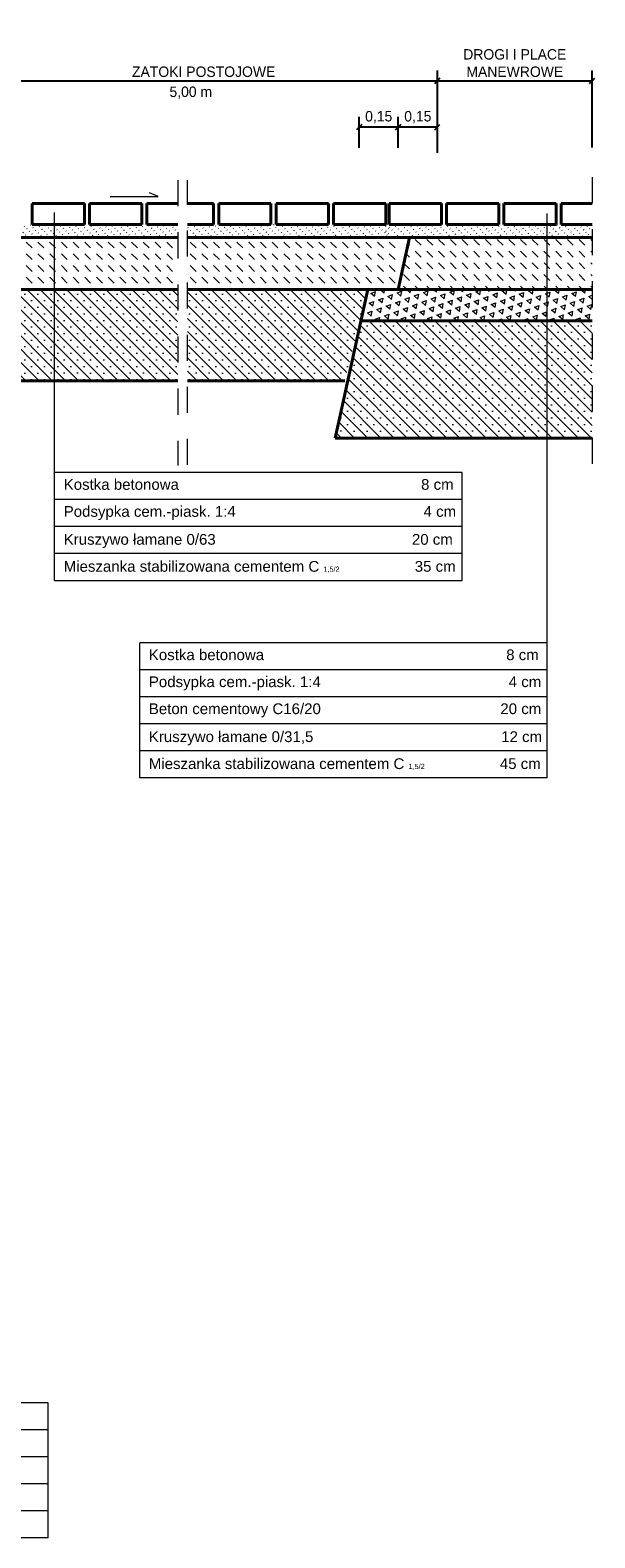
# Model space of a CAD drawing. Header units: millimetres. Extents: x 120.8 to 145.7, y 263.2 to 302.2.
# Tile 7 of 12: x 127.3 to 129.4, y 278.1 to 283.9. Entities that reach past the tile are written whole.
import ezdxf

# ---------------------------------------------------------------- set-up
doc = ezdxf.new("R2010")
doc.units = ezdxf.units.MM
doc.linetypes.add('DASHED2', pattern=[9.525, 6.35, -3.175])
doc.layers.get('0').update_dxf_attribs({"lineweight": 40})
for name, color, linetype, lineweight in [('beton', 5, 'Continuous', 40), ('kostka', 7, 'Continuous', 40), ('opis', 7, 'Continuous', 15), ('wymiary', 5, 'Continuous', 15), ('wymiaty', 5, 'Continuous', 18), ('wypełnienie', 3, 'Continuous', 13)]:
    doc.layers.add(name, color=color, linetype=linetype, lineweight=lineweight)
doc.dimstyles.new('Copy of ISO-25', dxfattribs={"dimtxt": 0.04, "dimasz": 0.02, "dimexe": 0.04, "dimexo": 0.06, "dimgap": 0.015, "dimtad": 1, "dimtxsty": 'Standard', "dimblk": 'OBLIQUE', "dimcen": 2.5, "dimadec": 0, "dimazin": 0, "dimtfac": 1, "dimtmove": 0, "dimatfit": 3, "dimfxl": 1, "dimarcsym": 0})
pattern_1 = [(315, (1.094057, -13.848998), (0.0141421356, 0.0141421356), [0.002, -0.012])]

# ---------------------------------------------------------------- blocks, each defined once
blk = doc.blocks.new('_Oblique')
at = {"layer": 'beton', "color": 0, "lineweight": -2}
blk.add_line((-0.5, -0.5), (0.5, 0.5), dxfattribs=at)
blk = doc.blocks.new('*D53')
at = {"layer": 'Defpoints', "color": 0, "transparency": 16777216}
for p in [(129.4207, 283.7211), (128.8269, 283.3849), (129.4207, 283.4057)]:
    blk.add_point(p, dxfattribs=at)
at = {"layer": 'wymiary', "color": 0, "lineweight": -2, "transparency": 16777216}
for p, q in [((128.8269, 283.4449), (128.8269, 283.7611)), ((128.8269, 283.7211), (129.4207, 283.7211)), ((129.4207, 283.4657), (129.4207, 283.7611))]:
    blk.add_line(p, q, dxfattribs=at)
at = {"layer": 'wymiary', "color": 0, "lineweight": -2, "transparency": 16777216, "xscale": 0.02, "yscale": 0.02, "zscale": 0.02, "rotation": 180}
blk.add_blockref('_Oblique', (128.8269, 283.7211), dxfattribs=at)
at = {"layer": 'wymiary', "color": 0, "lineweight": -2, "transparency": 16777216, "xscale": 0.02, "yscale": 0.02, "zscale": 0.02}
blk.add_blockref('_Oblique', (129.4207, 283.7211), dxfattribs=at)
at = {"layer": 'wymiary', "color": 0, "transparency": 16777216, "insert": (129.1238, 283.7894), "char_height": 0.04, "attachment_point": 5}
blk.add_mtext('DROGI I PLACE \\PMANEWROWE', dxfattribs=at)
blk = doc.blocks.new('*D56')
at = {"layer": 'Defpoints', "color": 0, "transparency": 16777216}
for p in [(128.8269, 283.7211), (127.0345, 283.4523), (128.8269, 283.3849)]:
    blk.add_point(p, dxfattribs=at)
at = {"layer": 'wymiary', "color": 0, "lineweight": -2, "transparency": 16777216}
for p, q in [((127.0345, 283.5123), (127.0345, 283.7611)), ((127.0345, 283.7211), (128.8269, 283.7211)), ((128.8269, 283.4449), (128.8269, 283.7611))]:
    blk.add_line(p, q, dxfattribs=at)
at = {"layer": 'wymiary', "color": 0, "lineweight": -2, "transparency": 16777216, "xscale": 0.02, "yscale": 0.02, "zscale": 0.02, "rotation": 180}
blk.add_blockref('_Oblique', (127.0345, 283.7211), dxfattribs=at)
at = {"layer": 'wymiary', "color": 0, "lineweight": -2, "transparency": 16777216, "xscale": 0.02, "yscale": 0.02, "zscale": 0.02}
blk.add_blockref('_Oblique', (128.8269, 283.7211), dxfattribs=at)
at = {"layer": 'wymiary', "color": 0, "transparency": 16777216, "insert": (127.9307, 283.7561), "char_height": 0.04, "attachment_point": 5}
blk.add_mtext('ZATOKI POSTOJOWE', dxfattribs=at)
blk = doc.blocks.new('*D92')
at = {"layer": 'Defpoints', "color": 0, "transparency": 16777216}
for p in [(128.6769, 283.5435), (128.8269, 283.4449), (128.6769, 283.4049)]:
    blk.add_point(p, dxfattribs=at)
at = {"layer": 'wymiary', "color": 0, "lineweight": -2, "transparency": 16777216}
for p, q in [((128.6769, 283.4649), (128.6769, 283.5835)), ((128.8269, 283.5435), (128.6769, 283.5435)), ((128.8269, 283.5049), (128.8269, 283.5835))]:
    blk.add_line(p, q, dxfattribs=at)
at = {"layer": 'wymiary', "color": 0, "lineweight": -2, "transparency": 16777216, "xscale": 0.02, "yscale": 0.02, "zscale": 0.02, "rotation": 180}
blk.add_blockref('_Oblique', (128.6769, 283.5435), dxfattribs=at)
at = {"layer": 'wymiary', "color": 0, "lineweight": -2, "transparency": 16777216, "xscale": 0.02, "yscale": 0.02, "zscale": 0.02}
blk.add_blockref('_Oblique', (128.8269, 283.5435), dxfattribs=at)
at = {"layer": 'wymiary', "color": 0, "transparency": 16777216, "insert": (128.7519, 283.5818), "char_height": 0.04, "attachment_point": 5}
blk.add_mtext('0,15', dxfattribs=at)
blk = doc.blocks.new('*D93')
at = {"layer": 'Defpoints', "color": 0, "transparency": 16777216}
for p in [(128.5269, 283.5435), (128.6769, 283.4449), (128.5269, 283.4049)]:
    blk.add_point(p, dxfattribs=at)
at = {"layer": 'wymiary', "color": 0, "lineweight": -2, "transparency": 16777216}
for p, q in [((128.5269, 283.4649), (128.5269, 283.5835)), ((128.6769, 283.5435), (128.5269, 283.5435)), ((128.6769, 283.5049), (128.6769, 283.5835))]:
    blk.add_line(p, q, dxfattribs=at)
at = {"layer": 'wymiary', "color": 0, "lineweight": -2, "transparency": 16777216, "xscale": 0.02, "yscale": 0.02, "zscale": 0.02, "rotation": 180}
blk.add_blockref('_Oblique', (128.5269, 283.5435), dxfattribs=at)
at = {"layer": 'wymiary', "color": 0, "lineweight": -2, "transparency": 16777216, "xscale": 0.02, "yscale": 0.02, "zscale": 0.02}
blk.add_blockref('_Oblique', (128.6769, 283.5435), dxfattribs=at)
at = {"layer": 'wymiary', "color": 0, "transparency": 16777216, "insert": (128.6019, 283.5818), "char_height": 0.04, "attachment_point": 5}
blk.add_mtext('0,15', dxfattribs=at)

msp = doc.modelspace()

# ---------------------------------------------------------------- hatches: boundary and pattern name
at = {"layer": 'wypełnienie'}
h = msp.add_hatch(dxfattribs=at)
h.set_pattern_fill('ACAD_ISO07W100', color=256, scale=0.004, angle=315, style=0)
h.set_pattern_definition(pattern_1)
h.paths.add_polyline_path([(127.8316, 283.1707), (127.2056, 283.1707), (127.2056, 283.1207), (127.8316, 283.1207)])
h.paths.add_polyline_path([(127.2056, 283.1707), (127.0345, 283.1707), (127.0345, 283.1207), (127.2056, 283.1207)])
h = msp.add_hatch(dxfattribs=at)
h.set_pattern_fill('ACAD_ISO07W100', color=256, scale=0.004, angle=315, style=0)
h.set_pattern_definition(pattern_1)
h.paths.add_polyline_path([(128.6422, 283.1707), (127.8688, 283.1707), (127.8688, 283.1207), (128.6422, 283.1207)])
h = msp.add_hatch(dxfattribs=at)
h.set_pattern_fill('ACAD_ISO07W100', color=256, scale=0.004, angle=315, style=0)
h.set_pattern_definition([(315, (1.482212, -13.123902), (0.0141421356, 0.0141421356), [0.002, -0.012])])
h.paths.add_polyline_path([(129.4207, 283.1207), (129.4207, 283.1707), (128.9164, 283.1707), (128.9164, 283.1207)])
h.paths.add_polyline_path([(128.9164, 283.1207), (128.9164, 283.1707), (128.6222, 283.1707), (128.6222, 283.1207)])
h = msp.add_hatch(dxfattribs=at)
h.set_pattern_fill('DASH', color=256, scale=0.01, angle=315, style=0)
h.paths.add_polyline_path([(127.8316, 283.1207), (127.2056, 283.1207), (127.2056, 282.9207), (127.8316, 282.9207)])
h.paths.add_polyline_path([(127.2056, 283.1207), (127.033, 283.1207), (127.033, 283.0707), (127.063, 283.0407), (127.063, 282.9207), (127.2056, 282.9207)])
h = msp.add_hatch(dxfattribs=at)
h.set_pattern_fill('DASH', color=256, scale=0.01, angle=315, style=0)
h.paths.add_polyline_path([(128.6769, 283.1207), (127.8688, 283.1207), (127.8688, 282.9207), (128.6769, 282.9207)])
h = msp.add_hatch(dxfattribs=at)
h.set_pattern_fill('DASH', color=256, scale=0.01, angle=315, style=0)
h.set_pattern_definition([(315, (-6.81506, 11.28023), (0.0449012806, -1e-17), [0.03175, -0.03175])])
h.paths.add_polyline_path([(129.2481, 283.1207), (128.7206, 283.1207), (128.6769, 282.9207), (129.2481, 282.9207)])
h.paths.add_polyline_path([(129.4207, 283.1207), (129.2481, 283.1207), (129.2481, 282.9207), (129.4207, 282.9207)])
h = msp.add_hatch(dxfattribs=at)
h.set_pattern_fill('SACNCR', color=256, scale=0.015, angle=90, style=0)
h.paths.add_polyline_path([(126.9615, 282.8907), (126.733, 282.8907), (126.6499, 282.8907), (126.5583, 282.5707), (126.9615, 282.5707)])
h.paths.add_polyline_path([(127.3589, 282.9207), (127.063, 282.9207), (127.063, 282.8907), (126.9615, 282.8907), (126.9615, 282.5707), (127.3589, 282.5707)])
h.paths.add_polyline_path([(127.8316, 282.9207), (127.3589, 282.9207), (127.3589, 282.5707), (127.8316, 282.5707)])
h = msp.add_hatch(dxfattribs=at)
h.set_pattern_fill('SACNCR', color=256, scale=0.015, angle=90, style=0)
h.paths.add_polyline_path([(128.5597, 282.9207), (127.8688, 282.9207), (127.8688, 282.5707), (128.4724, 282.5707)])
h = msp.add_hatch(dxfattribs=at)
h.set_pattern_fill('TRIANG', color=256, scale=0.004, angle=20, style=0)
h.set_pattern_definition([(80, (-6.81506, 11.31023), (-0.0291862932, 0.024490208), [0.01905, -0.01905]), (140, (-6.81506, 11.31023), (-0.035802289, -0.0130309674), [0.01905, -0.01905]), (20, (-6.829653, 11.322476), (0.0066159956, 0.0375211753), [0.01905, -0.01905])])
h.paths.add_polyline_path([(129.2481, 282.9207), (128.5597, 282.9207), (128.5335, 282.8007), (129.2481, 282.8007)])
h.paths.add_polyline_path([(129.4207, 282.9207), (129.2481, 282.9207), (129.2481, 282.8007), (129.4207, 282.8007)])
h = msp.add_hatch(dxfattribs=at)
h.set_pattern_fill('SACNCR', color=256, scale=0.015, angle=90, style=0)
h.set_pattern_definition([(135, (0, 0.03), (-0.0252569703, -0.0252569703), []), (135, (2e-18, 0.055257), (-0.0252569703, -0.0252569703), [0, -0.03571875])])
h.paths.add_polyline_path([(129.2481, 282.8007), (128.5335, 282.8007), (128.4353, 282.3507), (129.2481, 282.3507)])
h.paths.add_polyline_path([(129.4207, 282.8007), (129.2481, 282.8007), (129.2481, 282.3507), (129.4207, 282.3507)])

# ---------------------------------------------------------------- linework, layer by layer
at = {"linetype": 'DASHED2', "lineweight": 20, "ltscale": 0.01}
for p, q in [((127.8316, 283.3402), (127.8316, 282.2456)), ((127.8688, 282.2473), (127.8688, 283.3402)), ((129.4207, 283.3521), (129.4207, 282.2295))]:
    msp.add_line(p, q, dxfattribs=at)
for p, q in [((127.8316, 283.1207), (127.033, 283.1207)), ((128.6222, 283.1207), (127.8688, 283.1207)), ((128.6222, 283.1207), (129.4207, 283.1207)), ((128.6769, 282.9207), (128.7206, 283.1207)), ((127.8316, 282.9207), (127.063, 282.9207)), ((128.6222, 282.9207), (127.8688, 282.9207)), ((128.4353, 282.3507), (128.5597, 282.9207)), ((128.6222, 282.9207), (129.4207, 282.9207)), ((128.5335, 282.8007), (129.4207, 282.8007)), ((127.8316, 282.5707), (126.5583, 282.5707)), ((128.4724, 282.5707), (127.8688, 282.5707)), ((128.4353, 282.3507), (129.4207, 282.3507))]:
    msp.add_line(p, q)
at = {"layer": 'kostka'}
for p, q in [((127.473, 283.2507), (127.273, 283.2507)), ((127.273, 283.2507), (127.273, 283.1707)), ((127.473, 283.1707), (127.473, 283.2507)), ((127.693, 283.2507), (127.493, 283.2507)), ((127.493, 283.2507), (127.493, 283.1707)), ((127.693, 283.1707), (127.693, 283.2507)), ((127.713, 283.2507), (127.713, 283.1707)), ((127.8316, 283.2507), (127.713, 283.2507)), ((127.9688, 283.2507), (127.8688, 283.2507)), ((127.9688, 283.1707), (127.9688, 283.2507)), ((127.9888, 283.2507), (127.9888, 283.1707)), ((128.1888, 283.2507), (127.9888, 283.2507)), ((128.1888, 283.1707), (128.1888, 283.2507)), ((128.2088, 283.2507), (128.2088, 283.1707)), ((128.4088, 283.2507), (128.2088, 283.2507)), ((128.4088, 283.1707), (128.4088, 283.2507)), ((128.4288, 283.2507), (128.4288, 283.1707)), ((128.6288, 283.2507), (128.4288, 283.2507)), ((128.6288, 283.1707), (128.6288, 283.2507)), ((128.8422, 283.2507), (128.6422, 283.2507)), ((128.6422, 283.2507), (128.6422, 283.1707)), ((128.8422, 283.1707), (128.8422, 283.2507)), ((129.0622, 283.2507), (128.8622, 283.2507)), ((128.8622, 283.2507), (128.8622, 283.1707)), ((129.0622, 283.1707), (129.0622, 283.2507)), ((129.0822, 283.2507), (129.0822, 283.1707)), ((129.2822, 283.2507), (129.0822, 283.2507)), ((129.2822, 283.1707), (129.2822, 283.2507)), ((129.4207, 283.2507), (129.3022, 283.2507)), ((129.3022, 283.2507), (129.3022, 283.1707)), ((127.273, 283.1707), (127.473, 283.1707)), ((127.493, 283.1707), (127.693, 283.1707)), ((127.713, 283.1707), (127.8316, 283.1707)), ((127.8688, 283.1707), (127.9688, 283.1707)), ((127.9888, 283.1707), (128.1888, 283.1707)), ((128.2088, 283.1707), (128.4088, 283.1707)), ((128.4288, 283.1707), (128.6288, 283.1707)), ((128.6422, 283.1707), (128.8422, 283.1707)), ((128.8622, 283.1707), (129.0622, 283.1707)), ((129.0822, 283.1707), (129.2822, 283.1707)), ((129.3022, 283.1707), (129.4207, 283.1707))]:
    msp.add_line(p, q, dxfattribs=at)
at = {"layer": 'opis'}
for p, q in [((127.5718, 283.278), (127.7557, 283.278)), ((127.7557, 283.278), (127.7231, 283.2914)), ((127.3589, 282.2186), (127.3589, 283.2161)), ((129.2481, 281.565), (129.2481, 283.2118)), ((128.9217, 282.2186), (127.3589, 282.2186)), ((127.3589, 281.8043), (127.3589, 282.2186)), ((128.9217, 281.8043), (128.9217, 282.2186)), ((128.9217, 282.115), (127.3589, 282.115)), ((128.9217, 282.0114), (127.3589, 282.0114)), ((128.9217, 282.0114), (127.3589, 282.0114)), ((128.9217, 281.9079), (127.3589, 281.9079)), ((127.3589, 281.8043), (128.9217, 281.8043)), ((129.2481, 281.565), (127.6853, 281.565)), ((127.6853, 281.0472), (127.6853, 281.565)), ((129.2481, 281.0472), (129.2481, 281.565)), ((129.2481, 281.4614), (127.6853, 281.4614)), ((129.2481, 281.3579), (127.6853, 281.3579)), ((129.2481, 281.2543), (127.6853, 281.2543)), ((129.2481, 281.1507), (127.6853, 281.1507)), ((129.2481, 281.0472), (127.6853, 281.0472)), ((127.3342, 278.6483), (125.7714, 278.6483)), ((127.3342, 278.1305), (127.3342, 278.6483)), ((127.3342, 278.5448), (125.7714, 278.5448)), ((127.3342, 278.4412), (125.7714, 278.4412)), ((127.3342, 278.3376), (125.7714, 278.3376)), ((127.3342, 278.2341), (125.7714, 278.2341)), ((127.3342, 278.1305), (125.7714, 278.1305))]:
    msp.add_line(p, q, dxfattribs=at)

# ---------------------------------------------------------------- texts
at = {"layer": 'opis', "char_height": 0.04125, "width": 1.527828, "attachment_point": 1}
for s, insert in [('{\\fArial|b0|i0|c238|p34;Kostka betonowa                                                          8 cm }', (127.3939, 282.1933)), ('{\\fArial|b0|i0|c238|p34;Podsypka cem.-piask. 1:4                                             4 cm}', (127.3939, 282.0897)), ('{\\fArial|b0|i0|c238|p34;Kruszywo łamane 0/63                                               20 cm}', (127.3939, 281.9825)), ('{\\fArial|b0|i0|c238|p34;Mieszanka stabilizowana cementem C \\H0.48485x;1,5/2\\H2.0625x;                  35 cm}', (127.3939, 281.8789)), ('{\\fArial|b0|i0|c238|p34;Kostka betonowa                                                          8 cm }', (127.7203, 281.5397)), ('{\\fArial|b0|i0|c238|p34;Podsypka cem.-piask. 1:4                                             4 cm}', (127.7203, 281.4362)), ('{\\fArial|b0|i0|c238|p34;Beton cementowy C16/20                                           20 cm}', (127.7203, 281.3326)), ('{\\fArial|b0|i0|c238|p34;Kruszywo łamane 0/31,5                                             12 cm}', (127.7203, 281.2254)), ('{\\fArial|b0|i0|c238|p34;Mieszanka stabilizowana cementem C \\H0.48485x;1,5/2\\H2.0625x;                  45 cm}', (127.7203, 281.1218))]:
    msp.add_mtext(s, dxfattribs=dict(at, insert=insert))
at = {"layer": 'wymiaty', "insert": (127.8812, 283.6757), "char_height": 0.04, "attachment_point": 5}
msp.add_mtext('5,00 m', dxfattribs=at)

# ---------------------------------------------------------------- dimensions: what is measured, and where the dimension line sits
at = {"layer": 'wymiary'}
dim = msp.add_linear_dim(base=(129.4207, 283.7211), p1=(128.8269, 283.3849), p2=(129.4207, 283.4057), text='DROGI I PLACE \\PMANEWROWE', dimstyle='Copy of ISO-25', dxfattribs=at)
dim.commit()
dim.dimension.update_dxf_attribs({"geometry": '*D53', "text_midpoint": (129.1238, 283.7211), "dimtype": 160})
dim = msp.add_linear_dim(base=(128.8269, 283.7211), p1=(127.0345, 283.4523), p2=(128.8269, 283.3849), text='ZATOKI POSTOJOWE', dimstyle='Copy of ISO-25', dxfattribs=at)
dim.commit()
dim.dimension.update_dxf_attribs({"geometry": '*D56', "text_midpoint": (127.9307, 283.7561)})
for base, p1, p2, picture, middle in [((128.5269, 283.5435), (128.6769, 283.4449), (128.5269, 283.4049), '*D93', (128.6019, 283.5435)), ((128.6769, 283.5435), (128.8269, 283.4449), (128.6769, 283.4049), '*D92', (128.7519, 283.5435))]:
    dim = msp.add_linear_dim(base=base, p1=p1, p2=p2, dimstyle='Copy of ISO-25', dxfattribs=at)
    dim.commit()
    dim.dimension.update_dxf_attribs({"geometry": picture, "text_midpoint": middle, "dimtype": 160})

doc.saveas('drawing.dxf')
